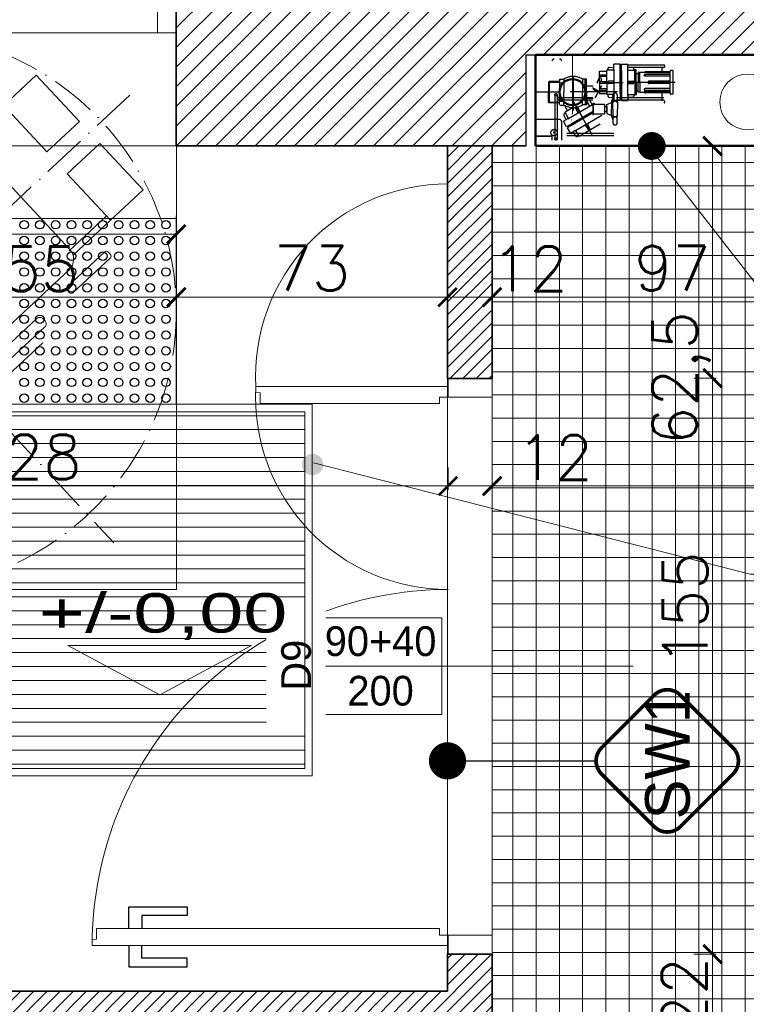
# Model space of a CAD drawing. Header units: millimetres. Extents: x -587 to 358276, y -26688 to 221215.
# Tile 171 of 256: x 10967 to 11163, y 10567 to 10832. Entities that reach past the tile are written whole.
import ezdxf
from ezdxf.lldxf.tags import DXFTag

# ---------------------------------------------------------------- set-up
doc = ezdxf.new("R2010")
doc.units = ezdxf.units.MM
doc.header["$MEASUREMENT"] = 0
doc.linetypes.add('ACAD_ISO10W100', pattern=[18, 12, -3, 0, -3])
doc.linetypes.add('DASHED', pattern=[19.05, 12.7, -6.35])
for name, color, linetype, lineweight in [('A_istniejące ściany', 7, 'Continuous', 35), ('A_l.przerywana', 250, 'ICAD_ISO03W100', 9), ('A_okna wymieniane', 5, 'Continuous', 15), ('A_opisy', 166, 'Continuous', 15), ('A_projektowane sciany', 5, 'Continuous', 35), ('A_ściany projektowane', 5, 'Continuous', 35), ('l.przekrojowa', 5, 'Continuous', 30), ('l.przerywana', 104, 'ICAD_ISO03W100', 5), ('l.widokowa', 140, 'Continuous', 15), ('l.wypełnien', 253, 'Continuous', 5), ('linia opisowa', 175, 'Continuous', 9), ('Nowe_820-G Rysunki Obrazki_Nr_pióra__1', 7, 'Continuous', 13), ('Nowe_820-G Rysunki Obrazki_Nr_pióra__23', 7, 'Continuous', 15), ('WYMIAROWA', 1, 'Continuous', 20), ('wymiarowanie', 176, 'Continuous', 9)]:
    doc.layers.add(name, color=color, linetype=linetype, lineweight=lineweight)
for name, color, linetype in [('A_płytki kierunkowe', 7, 'Continuous'), ('D-opis-elewacja', 104, 'Continuous'), ('D-opis-elewacje', 104, 'Continuous'), ('osie', 8, 'ACAD_ISO10W100'), ('stolarka', 1, 'Continuous')]:
    doc.layers.add(name, color=color, linetype=linetype)
doc.styles.add('PROFILE', font='GOTHIC.TTF', dxfattribs={"width": 0.8})
doc.styles.add('styl2', font='simplex.shx')
tags = doc.linetypes.add('ICAD_ISO03W100', pattern=[30, 12, -18]).pattern_tags.tags
tags[6:7] = [DXFTag(74, 4), DXFTag(75, 0), DXFTag(340, '0'), DXFTag(46, 1.0), DXFTag(50, 0.0), DXFTag(44, 0.0), DXFTag(45, 0.0)]
tags[4:5] = [DXFTag(74, 4), DXFTag(75, 0), DXFTag(340, '0'), DXFTag(46, 1.0), DXFTag(50, 0.0), DXFTag(44, 0.0), DXFTag(45, 0.0)]
doc.dimstyles.new('Skala 1-50', dxfattribs={"dimtxt": 12, "dimasz": 5, "dimexe": 1, "dimexo": 1, "dimgap": 1.5, "dimtad": 1, "dimdec": 1, "dimrnd": 0.5, "dimtxsty": 'styl2', "dimblk": 'ARCHTICK', "dimcen": 5, "dimadec": 0, "dimazin": 0, "dimtfac": 1, "dimtdec": 1, "dimtmove": 1, "dimatfit": 3, "dimldrblk": 'ARCHTICK', "dimfxl": 5, "dimfxlon": 1, "dimlwd": -1, "dimlwe": -1, "dimarcsym": 0})

# ---------------------------------------------------------------- blocks, each defined once
blk = doc.blocks.new('_ArchTick')
at = {"color": 0, "linetype": 'ByBlock', "const_width": 0.15}
blk.add_lwpolyline([(-0.5, -0.5), (0.5, 0.5)], dxfattribs=at)
blk = doc.blocks.new('*D3757')
at = {"layer": 'Defpoints', "color": 0}
for p in [(10854.47, 10730.08), (11082.53, 10720.23), (11082.53, 10706.57)]:
    blk.add_point(p, dxfattribs=at)
at = {"layer": 'wymiarowanie', "color": 0}
for p, q in [((10854.47, 10711.57), (10854.47, 10705.57)), ((11082.53, 10711.57), (11082.53, 10705.57)), ((10854.47, 10706.57), (11082.53, 10706.57))]:
    blk.add_line(p, q, dxfattribs=at)
at = {"layer": 'wymiarowanie', "color": 0, "xscale": 5, "yscale": 5, "zscale": 5, "rotation": 180}
blk.add_blockref('_ArchTick', (10854.47, 10706.57), dxfattribs=at)
at = {"layer": 'wymiarowanie', "color": 0, "xscale": 5, "yscale": 5, "zscale": 5}
blk.add_blockref('_ArchTick', (11082.53, 10706.57), dxfattribs=at)
at = {"layer": 'wymiarowanie', "color": 0, "insert": (10968.5, 10714.37), "char_height": 12, "attachment_point": 5, "style": 'styl2'}
blk.add_mtext('228', dxfattribs=at)
blk = doc.blocks.new('*D3758')
at = {"layer": 'Defpoints', "color": 0}
for p in [(11094.39, 10724.12), (11082.53, 10720.23), (11094.39, 10706.57)]:
    blk.add_point(p, dxfattribs=at)
at = {"layer": 'wymiarowanie', "color": 0}
for p, q in [((11082.53, 10711.57), (11082.53, 10705.57)), ((11094.39, 10711.57), (11094.39, 10705.57)), ((11082.53, 10706.57), (11094.39, 10706.57)), ((11094.39, 10706.57), (11120.52, 10706.57))]:
    blk.add_line(p, q, dxfattribs=at)
at = {"layer": 'wymiarowanie', "color": 0, "xscale": 5, "yscale": 5, "zscale": 5, "rotation": 180}
blk.add_blockref('_ArchTick', (11082.53, 10706.57), dxfattribs=at)
at = {"layer": 'wymiarowanie', "color": 0, "xscale": 5, "yscale": 5, "zscale": 5}
blk.add_blockref('_ArchTick', (11094.39, 10706.57), dxfattribs=at)
at = {"layer": 'wymiarowanie', "color": 0, "insert": (11111.26, 10714.22), "char_height": 12, "attachment_point": 5, "style": 'styl2'}
blk.add_mtext('12', dxfattribs=at)
blk = doc.blocks.new('*D3920')
at = {"layer": 'Defpoints', "color": 0}
for p in [(10854.47, 10798.06), (11009.41, 10798.06), (11009.41, 10757.37)]:
    blk.add_point(p, dxfattribs=at)
at = {"layer": 'wymiarowanie', "color": 0}
for p, q in [((10854.47, 10762.37), (10854.47, 10756.37)), ((11009.41, 10762.37), (11009.41, 10756.37)), ((10854.47, 10757.37), (11009.41, 10757.37))]:
    blk.add_line(p, q, dxfattribs=at)
at = {"layer": 'wymiarowanie', "color": 0, "xscale": 5, "yscale": 5, "zscale": 5, "rotation": 180}
blk.add_blockref('_ArchTick', (10854.47, 10757.37), dxfattribs=at)
at = {"layer": 'wymiarowanie', "color": 0, "xscale": 5, "yscale": 5, "zscale": 5}
blk.add_blockref('_ArchTick', (11009.41, 10757.37), dxfattribs=at)
at = {"layer": 'wymiarowanie', "color": 0, "insert": (10967.83, 10765.03), "char_height": 12, "attachment_point": 5, "style": 'styl2'}
blk.add_mtext('155', dxfattribs=at)
blk = doc.blocks.new('*D3921')
at = {"layer": 'Defpoints', "color": 0}
for p in [(11009.41, 10798.06), (11082.39, 10798.06), (11082.39, 10757.37)]:
    blk.add_point(p, dxfattribs=at)
at = {"layer": 'wymiarowanie', "color": 0}
for p, q in [((11009.41, 10762.37), (11009.41, 10756.37)), ((11082.39, 10762.37), (11082.39, 10756.37)), ((11009.41, 10757.37), (11082.39, 10757.37))]:
    blk.add_line(p, q, dxfattribs=at)
at = {"layer": 'wymiarowanie', "color": 0, "xscale": 5, "yscale": 5, "zscale": 5, "rotation": 180}
blk.add_blockref('_ArchTick', (11009.41, 10757.37), dxfattribs=at)
at = {"layer": 'wymiarowanie', "color": 0, "xscale": 5, "yscale": 5, "zscale": 5}
blk.add_blockref('_ArchTick', (11082.39, 10757.37), dxfattribs=at)
at = {"layer": 'wymiarowanie', "color": 0, "insert": (11045.9, 10765.18), "char_height": 12, "attachment_point": 5, "style": 'styl2'}
blk.add_mtext('73', dxfattribs=at)
blk = doc.blocks.new('*D3922')
at = {"layer": 'Defpoints', "color": 0}
for p in [(11082.39, 10798.06), (11094.39, 10798.06), (11094.39, 10757.37)]:
    blk.add_point(p, dxfattribs=at)
at = {"layer": 'wymiarowanie', "color": 0}
for p, q in [((11082.39, 10762.37), (11082.39, 10756.37)), ((11094.39, 10762.37), (11094.39, 10756.37)), ((11082.39, 10757.37), (11094.39, 10757.37))]:
    blk.add_line(p, q, dxfattribs=at)
at = {"layer": 'wymiarowanie', "color": 0, "xscale": 5, "yscale": 5, "zscale": 5, "rotation": 180}
blk.add_blockref('_ArchTick', (11082.39, 10757.37), dxfattribs=at)
at = {"layer": 'wymiarowanie', "color": 0, "xscale": 5, "yscale": 5, "zscale": 5}
blk.add_blockref('_ArchTick', (11094.39, 10757.37), dxfattribs=at)
at = {"layer": 'wymiarowanie', "color": 0, "insert": (11104.51, 10765.03), "char_height": 12, "attachment_point": 5, "style": 'styl2'}
blk.add_mtext('12', dxfattribs=at)
blk = doc.blocks.new('*D3923')
at = {"layer": 'Defpoints', "color": 0}
for p in [(11094.39, 10798.06), (11191.45, 10798.06), (11191.45, 10757.37)]:
    blk.add_point(p, dxfattribs=at)
at = {"layer": 'wymiarowanie', "color": 0}
for p, q in [((11094.39, 10762.37), (11094.39, 10756.37)), ((11191.45, 10762.37), (11191.45, 10756.37)), ((11094.39, 10757.37), (11191.45, 10757.37))]:
    blk.add_line(p, q, dxfattribs=at)
at = {"layer": 'wymiarowanie', "color": 0, "xscale": 5, "yscale": 5, "zscale": 5, "rotation": 180}
blk.add_blockref('_ArchTick', (11094.39, 10757.37), dxfattribs=at)
at = {"layer": 'wymiarowanie', "color": 0, "xscale": 5, "yscale": 5, "zscale": 5}
blk.add_blockref('_ArchTick', (11191.45, 10757.37), dxfattribs=at)
at = {"layer": 'wymiarowanie', "color": 0, "insert": (11142.92, 10765.18), "char_height": 12, "attachment_point": 5, "style": 'styl2'}
blk.add_mtext('97', dxfattribs=at)
blk = doc.blocks.new('*D3926')
at = {"layer": 'Defpoints', "color": 0}
for p in [(11094.39, 10724.12), (11401.42, 10724.12), (11401.42, 10706.57)]:
    blk.add_point(p, dxfattribs=at)
at = {"layer": 'wymiarowanie', "color": 0}
for p, q in [((11094.39, 10711.57), (11094.39, 10705.57)), ((11401.42, 10711.57), (11401.42, 10705.57)), ((11094.39, 10706.57), (11401.42, 10706.57))]:
    blk.add_line(p, q, dxfattribs=at)
at = {"layer": 'wymiarowanie', "color": 0, "xscale": 5, "yscale": 5, "zscale": 5, "rotation": 180}
blk.add_blockref('_ArchTick', (11094.39, 10706.57), dxfattribs=at)
at = {"layer": 'wymiarowanie', "color": 0, "xscale": 5, "yscale": 5, "zscale": 5}
blk.add_blockref('_ArchTick', (11401.42, 10706.57), dxfattribs=at)
at = {"layer": 'wymiarowanie', "color": 0, "insert": (11247.9, 10714.37), "char_height": 12, "attachment_point": 5, "style": 'styl2'}
blk.add_mtext('307', dxfattribs=at)
blk = doc.blocks.new('*D4147')
at = {"layer": 'Defpoints', "color": 0}
for p in [(11094.39, 10580.59), (11153.71, 10580.59), (11094.39, 10558.59)]:
    blk.add_point(p, dxfattribs=at)
at = {"layer": 'wymiarowanie', "color": 0}
for p, q in [((11148.71, 10580.59), (11154.71, 10580.59)), ((11153.71, 10558.59), (11153.71, 10580.59)), ((11148.71, 10558.59), (11154.71, 10558.59))]:
    blk.add_line(p, q, dxfattribs=at)
at = {"layer": 'wymiarowanie', "color": 0, "xscale": 5, "yscale": 5, "zscale": 5}
for p, rotation in [((11153.71, 10580.59), 90), ((11153.71, 10558.59), 270)]:
    blk.add_blockref('_ArchTick', p, dxfattribs=dict(at, rotation=rotation))
at = {"layer": 'wymiarowanie', "color": 0, "insert": (11146.06, 10569.59), "char_height": 12, "attachment_point": 5, "rotation": 90, "style": 'styl2'}
blk.add_mtext('22', dxfattribs=at)
blk = doc.blocks.new('*D4148')
at = {"layer": 'Defpoints', "color": 0}
for p in [(11094.39, 10735.59), (11153.71, 10735.59), (11094.39, 10580.59)]:
    blk.add_point(p, dxfattribs=at)
at = {"layer": 'wymiarowanie', "color": 0}
for p, q in [((11148.71, 10735.59), (11154.71, 10735.59)), ((11153.71, 10580.59), (11153.71, 10735.59)), ((11148.71, 10580.59), (11154.71, 10580.59))]:
    blk.add_line(p, q, dxfattribs=at)
at = {"layer": 'wymiarowanie', "color": 0, "xscale": 5, "yscale": 5, "zscale": 5}
for p, rotation in [((11153.71, 10735.59), 90), ((11153.71, 10580.59), 270)]:
    blk.add_blockref('_ArchTick', p, dxfattribs=dict(at, rotation=rotation))
at = {"layer": 'wymiarowanie', "color": 0, "insert": (11146.38, 10673.52), "char_height": 12, "attachment_point": 5, "rotation": 90, "style": 'styl2'}
blk.add_mtext('155', dxfattribs=at)
blk = doc.blocks.new('*D4149')
at = {"layer": 'Defpoints', "color": 0}
for p in [(11132.12, 10798.06), (11153.71, 10798.06), (11094.39, 10735.59)]:
    blk.add_point(p, dxfattribs=at)
at = {"layer": 'wymiarowanie', "color": 0}
for p, q in [((11148.71, 10798.06), (11154.71, 10798.06)), ((11153.71, 10735.59), (11153.71, 10798.06)), ((11148.71, 10735.59), (11154.71, 10735.59))]:
    blk.add_line(p, q, dxfattribs=at)
at = {"layer": 'wymiarowanie', "color": 0, "xscale": 5, "yscale": 5, "zscale": 5}
for p, rotation in [((11153.71, 10798.06), 90), ((11153.71, 10735.59), 270)]:
    blk.add_blockref('_ArchTick', p, dxfattribs=dict(at, rotation=rotation))
at = {"layer": 'wymiarowanie', "color": 0, "insert": (11145.36, 10735.59), "char_height": 12, "attachment_point": 5, "rotation": 90, "style": 'styl2'}
blk.add_mtext('62,5', dxfattribs=at)
blk = doc.blocks.new('_Dot')
at = {"color": 0, "linetype": 'ByBlock', "lineweight": -2}
blk.add_line((-0.5, 0), (-1, 0), dxfattribs=at)
at = {"color": 0, "linetype": 'ByBlock', "const_width": 0.5}
blk.add_lwpolyline([(-0.25, 0, 1), (0.25, 0, 1)], format="xyb", close=True, dxfattribs=at)
blk = doc.blocks.new('NP')
at = {"linetype": 'ACAD_ISO10W100'}
for p, q in [((337260.85, 219540.82), (337377.06, 219416.04)), ((337381.34, 219536.54), (337256.56, 219420.32))]:
    blk.add_line(p, q, dxfattribs=at)
for p, q in [((337347.43, 219533.76), (337337.34, 219524.36)), ((337348.49, 219532.63), (337338.4, 219523.23)), ((337299.18, 219491.8), (337333.3, 219523.58)), ((337338.79, 219523.39), (337365.21, 219495.02)), ((337280.56, 219487.5), (337313.24, 219517.94)), ((337375.11, 219504.04), (337365.02, 219494.64)), ((337376.17, 219502.91), (337366.08, 219493.51)), ((337301.46, 219498.41), (337303.7, 219496.01)), ((337299.82, 219496.89), (337302.06, 219494.49)), ((337300.11, 219489.21), (337293.52, 219483.07)), ((337365.01, 219489.53), (337330.89, 219457.76)), ((337294.62, 219481.9), (337300.76, 219487.62)), ((337293.52, 219483.07), (337294.62, 219481.9)), ((337325.28, 219439.48), (337357.96, 219469.92)), ((337333.77, 219460.44), (337336.3, 219457.73)), ((337335.41, 219461.96), (337337.93, 219459.25)), ((337320.68, 219453.91), (337326.83, 219459.63)), ((337328.37, 219458.87), (337321.78, 219452.73)), ((337321.78, 219452.73), (337320.68, 219453.91))]:
    blk.add_line(p, q)
for points in [[(337356.2, 219541.93), (337347.43, 219533.76), (337359.07, 219521.27), (337367.83, 219529.44)], [(337384.94, 219511.07), (337376.17, 219502.91), (337364.54, 219515.4), (337373.31, 219523.56)]]:
    blk.add_lwpolyline(points, close=True)
for points in [[(337338.33, 219534.35), (337338.8, 219533.83, -0.414214), (337338.76, 219532.74), (337328.84, 219523.5, -0.414214), (337327.75, 219523.54), (337327.27, 219524.05, -0.414214), (337327.31, 219525.15), (337337.23, 219534.38, -0.414214)], [(337319.44, 219517.82), (337319.97, 219517.25, -0.414214), (337319.91, 219515.6), (337281.81, 219480.11, -0.414214), (337280.16, 219480.17), (337279.63, 219480.74, -0.414214), (337279.69, 219482.39), (337317.79, 219517.87, -0.414214)], [(337376.11, 219493.78), (337375.63, 219494.29, 0.414214), (337374.53, 219494.33), (337364.61, 219485.09, 0.414214), (337364.57, 219483.99), (337365.05, 219483.48, 0.414214), (337366.15, 219483.44), (337376.07, 219492.68, 0.414214)], [(337358.03, 219476.38), (337358.56, 219475.81, -0.414214), (337358.5, 219474.16), (337320.4, 219438.68, -0.414214), (337318.75, 219438.74), (337318.22, 219439.31, -0.414214), (337318.28, 219440.95), (337356.38, 219476.44, -0.414214)]]:
    blk.add_lwpolyline(points, format="xyb", close=True)
blk.add_circle((337318.95, 219478.43), 74.92, dxfattribs=at)
for centre, radius, start, end in [((337335.95, 219520.74), 3.89, 42.964, 132.964), ((337362.36, 219492.38), 3.89, 312.964, 42.964), ((337352.29, 219509.48), 55.98, 198.4065, 247.5214), ((337354.65, 219511.67), 55.98, 198.4065, 247.5214)]:
    blk.add_arc(centre, radius, start, end)
at = {"layer": 'l.przerywana', "color": 5, "ltscale": 0.5}
blk.add_lwpolyline([(337244.03, 219553.35), (337393.88, 219553.35), (337393.88, 219403.51), (337244.03, 219403.51)], close=True, dxfattribs=at)
blk = doc.blocks.new('*D4967')
at = {"layer": 'Defpoints', "color": 0}
for p in [(10859.57, 10812.58), (11009.41, 10812.58), (11009.41, 10774.29)]:
    blk.add_point(p, dxfattribs=at)
at = {"layer": 'wymiarowanie', "color": 0}
for p, q in [((10859.57, 10779.29), (10859.57, 10773.29)), ((11009.41, 10779.29), (11009.41, 10773.29)), ((10859.57, 10774.29), (11009.41, 10774.29))]:
    blk.add_line(p, q, dxfattribs=at)
at = {"layer": 'wymiarowanie', "color": 0, "xscale": 5, "yscale": 5, "zscale": 5, "rotation": 180}
blk.add_blockref('_ArchTick', (10859.57, 10774.29), dxfattribs=at)
at = {"layer": 'wymiarowanie', "color": 0, "xscale": 5, "yscale": 5, "zscale": 5}
blk.add_blockref('_ArchTick', (11009.41, 10774.29), dxfattribs=at)
at = {"layer": 'wymiarowanie', "color": 0, "insert": (10934.49, 10782.09), "char_height": 12, "attachment_point": 5, "style": 'styl2'}
blk.add_mtext('150', dxfattribs=at)

msp = doc.modelspace()

# ---------------------------------------------------------------- hatches: boundary and pattern name
at = {"layer": 'l.wypełnien'}
h = msp.add_hatch(dxfattribs=at)
h.set_pattern_fill('ANSI31', color=256, scale=30, style=0)
h.set_pattern_definition([(45, (0, 6.0705), (-2.6516504, 2.6516504), [])])
h.paths.add_polyline_path([(11009.41, 10814.15), (11009.41, 10798.06), (11103.57, 10798.06), (11103.57, 10822.61), (11178.57, 10822.61), (11178.57, 10798.06), (11191.45, 10798.06), (11191.45, 10840.39), (11169.43, 10840.39), (11169.43, 11140.39), (11169.43, 11337.39), (11249.87, 11337.39), (11249.87, 11352.63), (11249.87, 11364.48), (11249.87, 11380.57), (11169.43, 11380.57), (11126.25, 11380.57), (11126.25, 11140.39), (11126.25, 10840.39), (11009.41, 10840.39), (11009.41, 10826)])
h.paths.add_polyline_path([(11404.81, 11380.57), (11404.81, 11337.39), (11602.93, 11337.39), (11602.93, 11380.57)])
h.paths.add_polyline_path([(10316.23, 10798.06), (10406.43, 10798.06), (10425.43, 10798.06), (10444.43, 10798.06), (10463.43, 10798.06), (10488.71, 10798.06), (10488.71, 10814.15), (10488.71, 10826), (10488.71, 10840.39), (10316.23, 10840.39)])
h.paths.add_polyline_path([(10717.86, 10798.06), (10854.47, 10798.06), (10854.47, 10840.39), (10717.86, 10840.39)])
h.paths.add_polyline_path([(10643.65, 10840.39), (10643.65, 10826), (10643.65, 10814.15), (10643.65, 10798.06), (10717.86, 10798.06), (10717.86, 10840.39)])
h.paths.add_polyline_path([(11757.87, 11380.57), (11757.87, 11337.39), (11799.42, 11337.39), (11799.42, 11380.57)])
h.paths.add_polyline_path([(10280.43, 10840.39), (10280.43, 10798.06), (10316.23, 10798.06), (10316.23, 10840.39)])
h = msp.add_hatch(dxfattribs=at)
h.set_pattern_fill('ANSI37', color=254, scale=50, angle=45, style=0)
h.set_pattern_definition([(90, (0, 6.0705), (-6.25, 4e-16), []), (180, (0, 6.0705), (-8e-16, -6.25), [])])
h.paths.add_polyline_path([(11094.39, 10798.06), (11401.42, 10798.06), (11401.42, 10408.59), (11094.39, 10408.59)])
h.paths.add_polyline_path([(11175.12, 10581.01), (11339.86, 10581.01), (11339.86, 10601.28), (11175.12, 10601.28)], flags=16)
h.paths.add_polyline_path([(11175.12, 10560.73), (11339.86, 10560.73), (11339.86, 10581.01), (11175.12, 10581.01)], flags=16)
h.paths.add_polyline_path([(11258.28, 10634.55), (11175.12, 10634.55), (11175.12, 10601.28), (11258.28, 10601.28)], flags=16)
h.paths.add_polyline_path([(11590.93, 10840.39), (11169.43, 10840.39), (11169.43, 11000.39), (11590.93, 11000.39)])
h.paths.add_polyline_path([(11340.41, 10876.03), (11505.14, 10876.03), (11505.14, 10896.31), (11340.41, 10896.31)], flags=16)
h.paths.add_polyline_path([(11340.41, 10896.31), (11505.14, 10896.31), (11505.14, 10916.58), (11340.41, 10916.58)], flags=16)
h.paths.add_polyline_path([(11423.57, 10949.85), (11340.41, 10949.85), (11340.41, 10916.58), (11423.57, 10916.58)], flags=16)
h.paths.add_polyline_path([(11559.93, 10942.39), (11546.93, 10942.39), (11546.93, 10916.39), (11559.93, 10916.39)], flags=16)
h.paths.add_polyline_path([(11585.93, 10929.39), (11559.93, 10929.39), (11559.93, 10916.39), (11585.93, 10916.39)], flags=16)
h.paths.add_polyline_path([(11585.93, 10942.39), (11559.93, 10942.39), (11559.93, 10929.39), (11585.93, 10929.39)], flags=16)
h.paths.add_polyline_path([(11191.45, 10840.39), (11391.26, 10840.39), (11391.26, 10798.06), (11191.45, 10798.06)])
h = msp.add_hatch(dxfattribs=at)
h.set_pattern_fill('ANSI31', color=5, scale=20, style=0)
h.set_pattern_definition([(45, (0, 6.0705), (-1.76776695, 1.76776695), [])])
h.paths.add_polyline_path([(10646.19, 10558.59), (10646.19, 10570.59), (10842.47, 10570.59), (10842.47, 10580.59), (10854.47, 10580.59), (10854.47, 10570.59), (11082.39, 10570.59), (11082.53, 10580.65), (11094.39, 10580.65), (11094.39, 10558.59), (10854.92, 10558.59)])
h.paths.add_polyline_path([(10842.47, 10682.59), (10854.47, 10682.59), (10854.47, 10798.06), (10842.47, 10798.06)])
h.paths.add_polyline_path([(10670.47, 10703.06), (10682.47, 10703.06), (10682.47, 10798.06), (10670.47, 10798.06)])
h.paths.add_polyline_path([(11082.39, 10735.53), (11094.39, 10735.53), (11094.39, 10798.06), (11082.39, 10798.06)])
h = msp.add_hatch(dxfattribs=at)
h.set_pattern_fill('ANSI31', color=256, scale=30, angle=135, style=0)
h.set_pattern_definition([(180, (0, -59.52), (-5e-16, -3.75), [])])
h.paths.add_polyline_path([(10893.03, 10726.54), (11043.97, 10726.54), (11043.97, 10630.54), (10893.03, 10630.54)])
at = {"layer": 'linia opisowa', "ltscale": 0.3}
msp.add_hatch(color=256, dxfattribs=at).paths.add_polyline_path([(11048.96, 10712.34, 1), (11043.19, 10712.34, 1)])

# ---------------------------------------------------------------- linework, layer by layer
at = {"layer": 'A_istniejące ściany', "color": 7}
for points in [[(11009.41, 10840.39), (11009.41, 10798.06)], [(11009.41, 10840.39), (11009.41, 10826)], [(11009.41, 10798.06), (11103.57, 10798.06)], [(11103.57, 10798.06), (11009.41, 10798.06)]]:
    msp.add_lwpolyline(points, dxfattribs=at)
at = {"layer": 'A_l.przerywana', "color": 5, "ltscale": 0.3}
for p, q in [((11082.39, 10735.59), (11082.39, 10580.59)), ((11094.39, 10735.59), (11094.39, 10580.59))]:
    msp.add_line(p, q, dxfattribs=at)
at = {"layer": 'A_l.przerywana', "color": 7, "ltscale": 0.3}
msp.add_lwpolyline([(11009.41, 10798.06), (10854.47, 10798.06)], dxfattribs=at)
msp.add_lwpolyline([(11009.41, 10798.06), (10854.47, 10798.06)], dxfattribs=at)
at = {"layer": 'A_okna wymieniane', "linetype": 'Continuous', "lineweight": 15}
for points in [[(11004.33, 10840.39), (11004.33, 10828.54)], [(11004.33, 10828.54), (11009.41, 10828.54)]]:
    msp.add_lwpolyline(points, dxfattribs=at)
at = {"layer": 'A_opisy'}
msp.add_line((11136.41, 10798.06), (11182.6, 10738.86), dxfattribs=at)
at = {"layer": 'A_opisy', "const_width": 3.75}
msp.add_lwpolyline([(11139.23, 10798.06, 1), (11135.48, 10798.06, 1)], format="xyb", close=True, dxfattribs=at)
at = {"layer": 'A_opisy', "lineweight": 0}
msp.add_lwpolyline([(11322.03, 10682.88), (11163.87, 10682.88), (11046.35, 10712.8)], dxfattribs=at)
at = {"layer": 'A_projektowane sciany', "color": 5}
msp.add_lwpolyline([(11082.39, 10570.59), (10854.47, 10570.59)], dxfattribs=at)
at = {"layer": 'A_płytki kierunkowe', "color": 253}
for centre in [(10968.45, 10776.87), (10972.69, 10776.87), (10976.93, 10776.87), (10981.18, 10776.87), (10985.42, 10776.87), (10989.66, 10776.87), (10993.9, 10776.87), (10998.15, 10776.87), (11002.39, 10776.87), (11006.63, 10776.87), (10968.45, 10772.63), (10972.69, 10772.63), (10976.93, 10772.63), (10981.18, 10772.63), (10985.42, 10772.63), (10989.66, 10772.63), (10993.9, 10772.63), (10998.15, 10772.63), (11002.39, 10772.63), (11006.63, 10772.63), (10968.45, 10768.39), (10972.69, 10768.39), (10976.93, 10768.39), (10981.18, 10768.39), (10985.42, 10768.39), (10989.66, 10768.39), (10993.9, 10768.39), (10998.15, 10768.39), (11002.39, 10768.39), (11006.63, 10768.39), (10968.45, 10764.15), (10972.69, 10764.15), (10976.93, 10764.15), (10981.18, 10764.15), (10985.42, 10764.15), (10989.66, 10764.15), (10993.9, 10764.15), (10998.15, 10764.15), (11002.39, 10764.15), (11006.63, 10764.15), (10968.45, 10759.9), (10972.69, 10759.9), (10976.93, 10759.9), (10981.18, 10759.9), (10985.42, 10759.9), (10989.66, 10759.9), (10993.9, 10759.9), (10998.15, 10759.9), (11002.39, 10759.9), (11006.63, 10759.9), (10968.45, 10755.66), (10972.69, 10755.66), (10976.93, 10755.66), (10981.18, 10755.66), (10985.42, 10755.66), (10989.66, 10755.66), (10993.9, 10755.66), (10998.15, 10755.66), (11002.39, 10755.66), (11006.63, 10755.66), (10968.45, 10751.42), (10972.69, 10751.42), (10976.93, 10751.42), (10981.18, 10751.42), (10985.42, 10751.42), (10989.66, 10751.42), (10993.9, 10751.42), (10998.15, 10751.42), (11002.39, 10751.42), (11006.63, 10751.42), (10968.45, 10747.18), (10972.69, 10747.18), (10976.93, 10747.18), (10981.18, 10747.18), (10985.42, 10747.18), (10989.66, 10747.18), (10993.9, 10747.18), (10998.15, 10747.18), (11002.39, 10747.18), (11006.63, 10747.18), (10968.45, 10742.93), (10972.69, 10742.93), (10976.93, 10742.93), (10981.18, 10742.93), (10985.42, 10742.93), (10989.66, 10742.93), (10993.9, 10742.93), (10998.15, 10742.93), (11002.39, 10742.93), (11006.63, 10742.93), (10968.45, 10738.69), (10972.69, 10738.69), (10976.93, 10738.69), (10981.18, 10738.69), (10985.42, 10738.69), (10989.66, 10738.69), (10993.9, 10738.69), (10998.15, 10738.69), (11002.39, 10738.69), (11006.63, 10738.69), (10968.45, 10734.45), (10972.69, 10734.45), (10976.93, 10734.45), (10981.18, 10734.45), (10985.42, 10734.45), (10989.66, 10734.45), (10993.9, 10734.45), (10998.15, 10734.45), (11002.39, 10734.45), (11006.63, 10734.45), (10968.45, 10730.21), (10972.69, 10730.21), (10976.93, 10730.21), (10981.18, 10730.21), (10985.42, 10730.21), (10989.66, 10730.21), (10993.9, 10730.21), (10998.15, 10730.21), (11002.39, 10730.21), (11006.63, 10730.21)]:
    msp.add_circle(centre, 1.15, dxfattribs=at)
at = {"layer": 'A_ściany projektowane', "color": 5}
for p, q in [((11082.39, 10798.06), (11082.39, 10735.53)), ((11094.39, 10798.06), (11094.39, 10735.53)), ((11082.39, 10735.53), (11094.39, 10735.53)), ((11082.39, 10580.65), (11082.39, 10570.59)), ((11082.39, 10580.59), (11094.39, 10580.59)), ((11094.39, 10580.65), (11094.39, 10558.59))]:
    msp.add_line(p, q, dxfattribs=at)
at = {"layer": 'D-opis-elewacja', "color": 5}
msp.add_lwpolyline([(11092.39, 10632.6), (11102.39, 10632.6), (11122.39, 10632.6)], dxfattribs=at)
at = {"layer": 'D-opis-elewacje', "color": 5, "const_width": 1}
msp.add_lwpolyline([(11145.07, 10614.92), (11159.21, 10629.06, 0.414214), (11159.21, 10636.13), (11145.07, 10650.27, 0.414214), (11137.99, 10650.27), (11123.85, 10636.13, 0.414214), (11123.85, 10629.06), (11137.99, 10614.92, 0.414214)], format="xyb", close=True, dxfattribs=at)
at = {"layer": 'l.przekrojowa', "color": 7}
for p, q in [((11103.57, 10798.06), (11103.57, 10822.61)), ((11103.57, 10822.61), (11178.57, 10822.61))]:
    msp.add_line(p, q, dxfattribs=at)
at = {"layer": 'l.przerywana', "color": 7, "ltscale": 0.3}
msp.add_lwpolyline([(10854.47, 10778.54), (11009.41, 10778.54), (11009.41, 10728.54), (10854.47, 10728.54)], close=True, dxfattribs=at)
at = {"layer": 'l.przerywana', "color": 5, "ltscale": 0.3}
for centre, start, end in [((11082.53, 10736.08), 90.0007, 183.0821), ((11082.53, 10730.51), 176.9179, 269.9993)]:
    msp.add_arc(centre, 51.8, start, end, dxfattribs=at)
at = {"layer": 'Nowe_820-G Rysunki Obrazki_Nr_pióra__1', "color": 7, "linetype": 'Continuous', "lineweight": 13}
msp.add_lwpolyline([(11009.41, 10814.15), (11009.41, 10798.06)], dxfattribs=at)
at = {"layer": 'Nowe_820-G Rysunki Obrazki_Nr_pióra__23', "color": 7, "linetype": 'Continuous', "lineweight": 15}
msp.add_lwpolyline([(11009.41, 10814.15), (11009.41, 10826)], dxfattribs=at)
msp.add_lwpolyline([(11009.41, 10814.15), (11009.41, 10826)], dxfattribs=at)
at = {"layer": 'Nowe_820-G Rysunki Obrazki_Nr_pióra__23', "color": 5, "linetype": 'Continuous', "lineweight": 15}
for points in [[(11082.53, 10735.59), (11082.53, 10730.51)], [(11094.39, 10730.51), (11094.39, 10735.59)], [(11082.53, 10730.51), (11094.39, 10730.51)], [(11090.15, 10730.51), (11087.61, 10730.51)], [(11082.53, 10585.73), (11082.53, 10580.65)], [(11094.39, 10585.73), (11082.53, 10585.73)], [(11087.61, 10585.73), (11090.15, 10585.73)], [(11094.39, 10580.65), (11094.39, 10585.73)], [(11082.53, 10580.65), (11094.39, 10580.65)], [(11082.53, 10580.65), (11094.39, 10580.65)]]:
    msp.add_lwpolyline(points, dxfattribs=at)
at = {"layer": 'osie', "color": 1, "linetype": 'DASHED'}
for p, q in [((11123.27, 10815.17), (11123.27, 10818.15)), ((11123.27, 10818.15), (11125.27, 10818.15)), ((11125.27, 10815.17), (11125.27, 10818.47)), ((11125.27, 10815.17), (11125.27, 10818.47)), ((11126.97, 10818.47), (11125.27, 10818.47)), ((11125.27, 10818), (11125.27, 10818.15)), ((11125.52, 10818.47), (11125.52, 10818.78)), ((11125.91, 10819.18), (11127.17, 10819.22)), ((11128.87, 10820.07), (11127.17, 10820.07)), ((11127.17, 10818.67), (11127.17, 10820.07)), ((11127.17, 10818.67), (11127.17, 10810.27)), ((11128.87, 10818.47), (11128.87, 10820.07)), ((11128.87, 10812.19), (11128.87, 10818.47)), ((11128.87, 10818.17), (11129.05, 10817.47)), ((11129.23, 10818.17), (11129.05, 10817.47)), ((11129.23, 10820.07), (11130.93, 10820.07)), ((11129.23, 10818.17), (11129.23, 10820.07)), ((11129.23, 10818.14), (11129.23, 10811.87)), ((11130.93, 10811.67), (11130.93, 10820.07)), ((11140.59, 10819.81), (11130.93, 10819.81)), ((11132.19, 10819.18), (11130.93, 10819.22)), ((11140.59, 10819.21), (11130.93, 10819.21)), ((11131.13, 10818.47), (11132.83, 10818.47)), ((11132.58, 10818.47), (11132.58, 10818.78)), ((11133.18, 10818.52), (11132.83, 10818.52)), ((11132.83, 10815.17), (11132.83, 10818.52)), ((11132.83, 10815.17), (11132.83, 10818.47)), ((11132.83, 10818), (11132.83, 10818.15)), ((11132.83, 10815.17), (11132.83, 10818.15)), ((11133.18, 10815.17), (11133.18, 10818.52)), ((11134.13, 10817.82), (11133.73, 10817.82)), ((11133.73, 10817.82), (11133.73, 10815.17)), ((11135.42, 10817.87), (11134.13, 10817.87)), ((11134.13, 10815.17), (11134.13, 10817.87)), ((11134.13, 10815.17), (11134.13, 10817.82)), ((11142.33, 10818.02), (11135.73, 10818.02)), ((11140.14, 10818.02), (11140.14, 10819.21)), ((11142.33, 10812.47), (11142.33, 10818.17)), ((11143.03, 10818.37), (11142.53, 10818.37)), ((11143.03, 10818.37), (11143.03, 10811.97)), ((11109.76, 10815.44), (11109.56, 10815.24)), ((11109.56, 10815.24), (11112.56, 10815.25)), ((11109.56, 10815.24), (11109.58, 10812.55)), ((11112.56, 10815.45), (11109.76, 10815.44)), ((11109.76, 10815.44), (11109.79, 10809.65)), ((11112.55, 10816.05), (11113.66, 10816.06)), ((11112.55, 10816.05), (11112.57, 10812.56)), ((11113.66, 10816.06), (11113.68, 10812.57)), ((11116.18, 10816.76), (11116.18, 10807.58)), ((11118.7, 10816.02), (11118.72, 10812.59)), ((11119.76, 10816.02), (11118.7, 10816.02)), ((11119.42, 10812.59), (11119.41, 10816.02)), ((11119.78, 10812.59), (11119.76, 10816.02)), ((11122.66, 10815.26), (11123.51, 10816.73)), ((11123.81, 10815.82), (11123.22, 10814.71)), ((11123.27, 10817.24), (11125.27, 10817.24)), ((11123.27, 10816.82), (11125.27, 10816.82)), ((11123.27, 10815.38), (11125.27, 10815.38)), ((11123.27, 10815.17), (11123.27, 10812.19)), ((11123.39, 10816.51), (11123.66, 10816.35)), ((11124.49, 10815.17), (11129.64, 10815.17)), ((11125.27, 10815.17), (11125.27, 10812.19)), ((11125.27, 10815.17), (11125.27, 10811.87)), ((11127.17, 10815.47), (11125.82, 10815.47)), ((11143.62, 10815.17), (11128.47, 10815.17)), ((11129.05, 10817.47), (11129.05, 10812.87)), ((11129.05, 10812.87), (11129.05, 10817.47)), ((11130.93, 10815.47), (11132.26, 10815.46)), ((11132.83, 10815.17), (11132.83, 10812.19)), ((11132.83, 10815.17), (11132.83, 10811.82)), ((11132.83, 10815.17), (11132.83, 10811.87)), ((11133.73, 10817.45), (11133.18, 10817.45)), ((11133.18, 10815.17), (11133.18, 10811.82)), ((11133.73, 10812.52), (11133.73, 10815.17)), ((11134.13, 10815.17), (11134.13, 10812.47)), ((11134.13, 10815.17), (11134.13, 10812.52)), ((11142.33, 10817.72), (11135.34, 10817.72)), ((11142.33, 10817.3), (11135.73, 10817.3)), ((11142.33, 10816.83), (11135.73, 10816.83)), ((11142.33, 10815.49), (11136.66, 10815.49)), ((11112.57, 10812.56), (11106.07, 10812.56)), ((11128.1, 10812.6), (11109.58, 10812.6)), ((11109.59, 10809.85), (11109.58, 10812.55)), ((11112.56, 10815.03), (11113.67, 10815.03)), ((11112.57, 10809.26), (11112.57, 10812.56)), ((11113.69, 10809.07), (11113.68, 10812.57)), ((11118.73, 10809.16), (11118.72, 10812.59)), ((11119.42, 10812.59), (11119.44, 10809.16)), ((11119.77, 10814.26), (11121.58, 10814.26)), ((11119.78, 10812.59), (11119.79, 10809.17)), ((11121.43, 10813.78), (11121.71, 10813.61)), ((11121.53, 10813.3), (11122.92, 10812.5)), ((11121.71, 10813.61), (11123.1, 10812.81)), ((11122.92, 10812.5), (11122.07, 10811.03)), ((11123.1, 10812.81), (11123.95, 10814.29)), ((11123.27, 10814.95), (11125.27, 10814.95)), ((11123.27, 10813.51), (11125.27, 10813.51)), ((11123.27, 10813.09), (11125.27, 10813.09)), ((11127.17, 10814.87), (11125.84, 10814.87)), ((11128.87, 10812.17), (11129.05, 10812.87)), ((11129.23, 10812.17), (11129.05, 10812.87)), ((11130.93, 10814.87), (11132.28, 10814.87)), ((11133.73, 10812.89), (11133.18, 10812.89)), ((11134.13, 10812.52), (11133.73, 10812.52)), ((11135.42, 10812.47), (11134.13, 10812.47)), ((11142.33, 10812.62), (11135.34, 10812.62)), ((11142.33, 10813.5), (11135.73, 10813.5)), ((11142.33, 10813.03), (11135.73, 10813.03)), ((11142.33, 10814.84), (11136.66, 10814.84)), ((11142.33, 10812.47), (11142.33, 10812.17)), ((11109.59, 10809.85), (11112.58, 10809.87)), ((11109.79, 10809.65), (11109.59, 10809.85)), ((11111.27, 10811.86), (11111.27, 10799.96)), ((11111.87, 10811.86), (11111.87, 10799.96)), ((11140.59, 10811.01), (11111.87, 10811.01)), ((11140.59, 10810.41), (11111.87, 10810.41)), ((11112.58, 10810.09), (11113.69, 10810.1)), ((11116.18, 10810), (11118.77, 10805.51)), ((11118.65, 10811.52), (11118.72, 10811.39)), ((11119.33, 10810.2), (11119.46, 10810.28)), ((11119.43, 10810.26), (11119.73, 10810.44)), ((11120.58, 10808.96), (11119.73, 10810.44)), ((11119.78, 10810.93), (11121.6, 10810.94)), ((11119.86, 10810.22), (11120.13, 10810.38)), ((11120.67, 10810.24), (11121.34, 10809.17)), ((11123.27, 10812.19), (11125.27, 10812.19)), ((11125.27, 10812.34), (11125.27, 10812.19)), ((11126.97, 10811.87), (11125.27, 10811.87)), ((11125.52, 10811.87), (11125.52, 10811.55)), ((11125.91, 10811.15), (11127.17, 10811.11)), ((11126.5, 10809.74), (11126.88, 10811.01)), ((11126.89, 10808.04), (11126.87, 10811.71)), ((11128.87, 10810.27), (11127.17, 10810.27)), ((11128.08, 10811.76), (11128.1, 10808.05)), ((11128.87, 10812.19), (11128.87, 10811.87)), ((11128.87, 10811.87), (11128.87, 10810.27)), ((11129.23, 10811.87), (11129.23, 10810.27)), ((11129.23, 10810.27), (11130.93, 10810.27)), ((11130.93, 10811.67), (11130.93, 10810.27)), ((11132.19, 10811.15), (11130.93, 10811.11)), ((11131.13, 10811.87), (11132.83, 10811.87)), ((11132.58, 10811.87), (11132.58, 10811.55)), ((11132.83, 10812.34), (11132.83, 10812.19)), ((11133.18, 10811.82), (11132.83, 10811.82)), ((11142.33, 10812.32), (11135.73, 10812.32)), ((11140.14, 10810.21), (11140.14, 10812.32)), ((11143.03, 10811.97), (11142.53, 10811.97)), ((11112.58, 10809.67), (11109.79, 10809.65)), ((11112.58, 10809.07), (11113.69, 10809.07)), ((11116.2, 10808.39), (11114.02, 10807.14)), ((11114.8, 10805.39), (11122.07, 10809.59)), ((11121.25, 10807.16), (11115.82, 10804.02)), ((11117.57, 10806.99), (11116.89, 10808.16)), ((11118.09, 10807.29), (11117.42, 10808.44)), ((11119.79, 10809.17), (11118.73, 10809.16)), ((11121.28, 10807.17), (11120.76, 10806.66)), ((11121.25, 10807.16), (11121.53, 10807.32)), ((11121.58, 10806.36), (11121.59, 10808.02)), ((11121.59, 10808.02), (11121.58, 10806.71)), ((11121.6, 10809.68), (11121.59, 10808.02)), ((11121.59, 10808.02), (11121.6, 10809.33)), ((11121.6, 10809.33), (11124.67, 10809.31)), ((11124.67, 10809.31), (11124.66, 10806.69)), ((11124.66, 10808.69), (11125.31, 10808.69)), ((11124.66, 10807.35), (11125.31, 10807.35)), ((11125.3, 10809.25), (11126.5, 10809.74)), ((11125.31, 10808.04), (11125.3, 10809.25)), ((11125.31, 10808), (11125.3, 10806.79)), ((11125.31, 10808.69), (11125.31, 10808.04)), ((11125.31, 10807.35), (11125.31, 10808)), ((11126.5, 10809.74), (11126.51, 10808.04)), ((11126.5, 10806.3), (11126.51, 10808)), ((11126.89, 10807.99), (11126.87, 10804.33)), ((11128.08, 10804.28), (11128.1, 10807.99)), ((11112.57, 10805.16), (11106.07, 10805.16)), ((11113.07, 10804.66), (11113.07, 10799.66)), ((11114.8, 10805.39), (11113.58, 10804.69)), ((11114.43, 10803.22), (11113.58, 10804.69)), ((11113.72, 10806.23), (11114.31, 10805.11)), ((11114.14, 10806.92), (11113.87, 10806.76)), ((11114.87, 10805.66), (11114.02, 10807.14)), ((11115.72, 10804.96), (11115.68, 10804.96)), ((11121.43, 10806.85), (11116, 10803.71)), ((11116.68, 10802.13), (11123.95, 10806.33)), ((11120.76, 10806.66), (11116.78, 10804.36)), ((11120.76, 10806.66), (11116.78, 10804.36)), ((11121.36, 10801.03), (11118.77, 10805.51)), ((11121.46, 10806.86), (11120.76, 10806.66)), ((11121.58, 10806.71), (11124.66, 10806.69)), ((11125.3, 10806.79), (11126.5, 10806.3)), ((11126.5, 10806.3), (11126.88, 10805.03)), ((11110.84, 10802.63), (11110.88, 10802.44)), ((11111.07, 10801.41), (11111.07, 10801.91)), ((11111.07, 10801.41), (11111.07, 10801.91)), ((11115.82, 10804.02), (11114.43, 10803.22)), ((11116, 10803.71), (11114.61, 10802.91)), ((11114.61, 10802.91), (11115.46, 10801.43)), ((11116.68, 10802.13), (11115.46, 10801.43)), ((11116.08, 10804.17), (11116.78, 10804.36)), ((11116.86, 10800.78), (11116.19, 10801.86)), ((11116.26, 10803.86), (11116.78, 10804.36)), ((11116.76, 10803.15), (11116.75, 10803.12)), ((11116.95, 10802.06), (11117.8, 10800.59)), ((11123.51, 10803.89), (11117.8, 10800.59)), ((11119.45, 10803.73), (11120.12, 10802.56)), ((11119.97, 10804.03), (11120.63, 10802.88)), ((11106.07, 10800.66), (11110.07, 10800.66)), ((11110.57, 10800.66), (11106.07, 10800.66)), ((11110.57, 10799.66), (11110.57, 10800.66)), ((11111.32, 10801.66), (11110.82, 10801.66)), ((11111.32, 10801.66), (11110.82, 10801.66)), ((11111.25, 10800.88), (11111.3, 10800.69)), ((11111.82, 10799.96), (11111.32, 10799.96)), ((11111.57, 10799.71), (11111.57, 10800.21)), ((11127.17, 10801.41), (11111.87, 10801.41)), ((11127.17, 10800.81), (11111.87, 10800.81)), ((11117.67, 10800.81), (11117.4, 10800.65))]:
    msp.add_line(p, q, dxfattribs=at)
for centre, radius in [((11111.57, 10811.86), 0.3), ((11111.07, 10801.66), 0.85), ((11111.57, 10799.96), 0.325), ((11111.57, 10799.96), 0.3)]:
    msp.add_circle(centre, radius, dxfattribs=at)
for centre, radius, start, end in [((11111.07, 10820.96), 0.5, 90, 180), ((11112.57, 10820.96), 0.5, 0, 90), ((11125.92, 10818.78), 0.4, 92, 179.7276), ((11126.97, 10818.67), 0.2, 270, 0), ((11131.13, 10818.67), 0.2, 180, 270), ((11132.18, 10818.78), 0.4, 0.2724, 88), ((11135.73, 10817.62), 0.4, 90, 165.5225), ((11140.59, 10819.51), 0.3, 270, 90), ((11142.53, 10818.17), 0.2, 90, 180), ((11116.2, 10812.18), 4.58, 56.8666, 123.6636), ((11122.84, 10815.16), 0.2, 150, 240), ((11123.46, 10816.01), 0.4, 332, 59.7276), ((11125.82, 10815.17), 0.298, 89.6478, 274.8086), ((11132.28, 10815.16), 0.298, 269.6478, 94.8086), ((11136.66, 10815.17), 0.327, 90, 270), ((11135.73, 10812.72), 0.4, 194.4775, 270), ((11120.33, 10810.03), 0.4, 32, 119.7276), ((11125.92, 10811.55), 0.4, 180.2724, 268), ((11127.48, 10811.71), 0.605, 0.2651, 180.2651), ((11127.48, 10810.78), 0.636, 198.2133, 342.3169), ((11127.49, 10809.51), 0.636, 18.2133, 162.3169), ((11126.97, 10811.67), 0.2, 0, 90), ((11131.13, 10811.67), 0.2, 90, 180), ((11132.18, 10811.55), 0.4, 272, 359.7276), ((11140.59, 10809.91), 0.3, 270, 90), ((11142.53, 10812.17), 0.2, 180, 270), ((11116.2, 10812.97), 4.58, 236.8666, 303.6636), ((11118.74, 10810.56), 5.04, 198.2791, 216.9146), ((11117.15, 10808.31), 0.298, 25.1914, 210.3522), ((11120.76, 10809.06), 0.2, 210, 300), ((11112.57, 10804.66), 0.5, 0, 90), ((11114.07, 10806.42), 0.4, 120.2724, 208), ((11114.7, 10805.56), 0.2, 300, 30), ((11127.49, 10806.53), 0.636, 197.6831, 341.7867), ((11127.48, 10805.26), 0.636, 17.6831, 161.7867), ((11116.78, 10801.96), 0.2, 30, 120), ((11120.38, 10802.71), 0.298, 209.6478, 34.8086), ((11127.48, 10804.32), 0.605, 179.7349, 359.7349), ((11117.2, 10801), 0.4, 212, 299.7276)]:
    msp.add_arc(centre, radius, start, end, dxfattribs=at)
at = {"layer": 'osie', "color": 1, "linetype": 'DASHED', "extrusion": (0, 0, -1)}
msp.add_ellipse((11135.73, 10817.06), major_axis=(-0.387, 0), ratio=0.605026, start_param=4.712389, end_param=7.853982, dxfattribs=at)
at = {"layer": 'osie', "color": 1, "linetype": 'DASHED'}
msp.add_ellipse((11135.73, 10813.27), major_axis=(-0.387, 0), ratio=0.605026, start_param=4.712389, end_param=7.853982, dxfattribs=at)
at = {"layer": 'stolarka', "color": 5, "lineweight": 9}
for points in [[(11082.53, 10730.51), (11082.53, 10733.3), (11030.81, 10733.3), (11030.83, 10731.8), (11031.97, 10731.62), (11031.97, 10728.77), (11080.23, 10728.77), (11080.23, 10730.51), (11082.53, 10730.51)], [(11082.53, 10585.73), (11082.53, 10582.95), (10986.77, 10582.95), (10986.78, 10584.45), (10987.93, 10584.63), (10987.93, 10587.47), (11080.23, 10587.47), (11080.23, 10585.73), (11082.53, 10585.73)]]:
    msp.add_lwpolyline(points, dxfattribs=at)
at = {"layer": 'stolarka', "color": 5}
for points in [[(10996.68, 10587.47), (10996.68, 10593.28), (11012.35, 10593.28), (11012.35, 10590.96), (11000.16, 10590.96), (11000.16, 10587.47)], [(10996.68, 10582.95), (10996.68, 10577.15), (11012.35, 10577.15), (11012.35, 10579.47), (11000.16, 10579.47), (11000.16, 10582.95)]]:
    msp.add_lwpolyline(points, dxfattribs=at)
at = {"layer": 'stolarka', "color": 5, "linetype": 'ICAD_ISO03W100', "lineweight": 13, "ltscale": 0.3}
msp.add_arc((11082.54, 10582.95), 95.77, 90.0003, 180.0531, dxfattribs=at)
at = {"layer": 'WYMIAROWA', "color": 1, "lineweight": 50}
for p, q in [((11106.07, 10798.06), (11106.07, 10822.56)), ((11176.07, 10822.56), (11106.07, 10822.56)), ((11176.07, 10798.06), (11106.07, 10798.06))]:
    msp.add_line(p, q, dxfattribs=at)
at = {"layer": 'WYMIAROWA', "color": 1}
msp.add_line((11116.01, 10822.56), (11116.01, 10806.62), dxfattribs=at)
at = {"layer": 'WYMIAROWA', "color": 1, "lineweight": 50}
msp.add_circle((11116.01, 10812.56), 3.5, dxfattribs=at)
at = {"layer": 'WYMIAROWA', "color": 1}
msp.add_circle((11163.17, 10809.9), 7.5, dxfattribs=at)
at = {"layer": 'wymiarowanie', "linetype": 'ByBlock'}
msp.add_lwpolyline([(11004.98, 10650.38), (11029.69, 10663.67), (10980.26, 10663.67)], close=True, dxfattribs=at)

# ---------------------------------------------------------------- block references
at = {"layer": 'D-opis-elewacja', "color": 5, "xscale": -10, "yscale": 10, "zscale": 10}
msp.add_blockref('_Dot', (11082.39, 10632.6), dxfattribs=at)
at = {"layer": 'wymiarowanie'}
msp.add_blockref('NP', (-326384.46, -208724.81), dxfattribs=at)

# ---------------------------------------------------------------- texts
at = {"layer": 'wymiarowanie', "style": 'PROFILE', "width": 1.5}
msp.add_text('+/-0,00', height=10.612, dxfattribs=at).set_placement((10972.42, 10667.12))
at = {"layer": 'wymiarowanie', "color": 5, "insert": (11135.57, 10616.87), "char_height": 12, "width": 36.658, "attachment_point": 1, "rotation": 90}
msp.add_mtext('{\\fCentury Gothic|b0|i0|c238|p0;SW1}', dxfattribs=at)

# ---------------------------------------------------------------- dimensions: what is measured, and where the dimension line sits
at = {"layer": 'wymiarowanie'}
for base, p1, p2, picture, middle in [((11009.41, 10774.29), (10859.57, 10812.58), (11009.41, 10812.58), '*D4967', (10934.49, 10782.09)), ((11082.39, 10757.37), (11009.41, 10798.06), (11082.39, 10798.06), '*D3921', (11045.9, 10765.18)), ((11191.45, 10757.37), (11094.39, 10798.06), (11191.45, 10798.06), '*D3923', (11142.92, 10765.18)), ((11082.53, 10706.57), (10854.47, 10730.08), (11082.53, 10720.23), '*D3757', (10968.5, 10714.37)), ((11401.42, 10706.57), (11094.39, 10724.12), (11401.42, 10724.12), '*D3926', (11247.9, 10714.37))]:
    dim = msp.add_linear_dim(base=base, p1=p1, p2=p2, dimstyle='Skala 1-50', dxfattribs=at)
    dim.commit()
    dim.dimension.update_dxf_attribs({"geometry": picture, "text_midpoint": middle})
for base, p1, p2, picture, middle in [((11153.71, 10798.06), (11094.39, 10735.59), (11132.12, 10798.06), '*D4149', (11153.71, 10735.59)), ((11153.71, 10735.59), (11094.39, 10580.59), (11094.39, 10735.59), '*D4148', (11154.04, 10673.52))]:
    dim = msp.add_linear_dim(base=base, p1=p1, p2=p2, angle=90, dimstyle='Skala 1-50', dxfattribs=at)
    dim.commit()
    dim.dimension.update_dxf_attribs({"geometry": picture, "text_midpoint": middle, "dimtype": 160})
for base, p1, p2, picture, middle in [((11009.41, 10757.37), (10854.47, 10798.06), (11009.41, 10798.06), '*D3920', (10967.83, 10757.37)), ((11094.39, 10757.37), (11082.39, 10798.06), (11094.39, 10798.06), '*D3922', (11104.51, 10757.37)), ((11094.39, 10706.57), (11082.53, 10720.23), (11094.39, 10724.12), '*D3758', (11111.26, 10707.67))]:
    dim = msp.add_linear_dim(base=base, p1=p1, p2=p2, dimstyle='Skala 1-50', dxfattribs=at)
    dim.commit()
    dim.dimension.update_dxf_attribs({"geometry": picture, "text_midpoint": middle, "dimtype": 160})
dim = msp.add_linear_dim(base=(11153.71, 10580.59), p1=(11094.39, 10558.59), p2=(11094.39, 10580.59), angle=90, dimstyle='Skala 1-50', dxfattribs=at)
dim.commit()
dim.dimension.update_dxf_attribs({"geometry": '*D4147', "text_midpoint": (11146.06, 10569.59)})

# ---------------------------------------------------------------- next in the draw order: texts
at = {"layer": 'A_opisy', "ltscale": 0.3, "insert": (11064.39, 10658.09), "char_height": 8, "width": 26, "attachment_point": 5, "bg_fill": 2}
msp.add_mtext('\\pxqc;{\\fCentury Gothic|b0|i0|c238|p0;90+40\\P200}', dxfattribs=at)

# ---------------------------------------------------------------- next in the draw order: linework, layer by layer
at = {"layer": 'A_opisy'}
msp.add_line((11132.39, 10658.09), (11077.39, 10658.09), dxfattribs=at)
at = {"layer": 'A_opisy', "lineweight": 30, "ltscale": 0.3}
msp.add_lwpolyline([(11034.58, 10645.09), (11034.58, 10671.09), (11047.58, 10671.09), (11047.58, 10645.09)], close=True, dxfattribs=at)
at = {"layer": 'A_opisy', "ltscale": 0.3}
for points in [[(11047.58, 10671.09), (11080.91, 10671.09), (11080.91, 10658.09), (11047.58, 10658.09)], [(11047.58, 10658.09), (11080.91, 10658.09), (11080.91, 10645.09), (11047.58, 10645.09)]]:
    msp.add_lwpolyline(points, close=True, dxfattribs=at)

# ---------------------------------------------------------------- next in the draw order: texts
at = {"layer": 'A_opisy', "ltscale": 0.3, "insert": (11041.7, 10658.35), "char_height": 8, "width": 26, "attachment_point": 5, "rotation": 90, "bg_fill": 2}
msp.add_mtext('\\pxqc;{\\fCentury Gothic|b0|i0|c238|p0;D9}', dxfattribs=at)

# ---------------------------------------------------------------- next in the draw order: linework, layer by layer
at = {"layer": 'l.widokowa', "color": 7}
msp.add_lwpolyline([(10891.03, 10728.54), (11045.97, 10728.54), (11045.97, 10628.54), (10891.03, 10628.54), (10891.03, 10728.54)], dxfattribs=at)
msp.add_lwpolyline([(10893.03, 10726.54), (11043.97, 10726.54), (11043.97, 10630.54), (10893.03, 10630.54)], close=True, dxfattribs=at)

doc.saveas('drawing.dxf')
